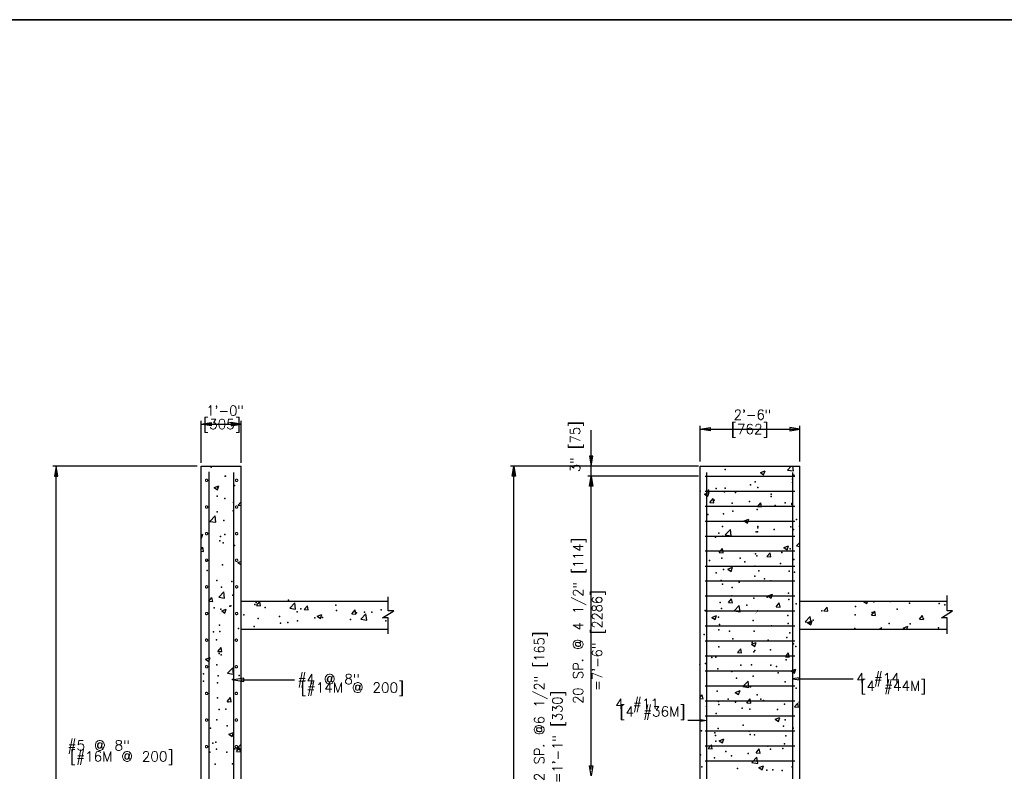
# Model space of a CAD drawing. Extents: x 0 to 354, y -64 to 250.
# Tile 6 of 7: x 81 to 205, y 156 to 250. Entities that reach past the tile are written whole.
import ezdxf
from ezdxf.enums import TextEntityAlignment as Align

# ---------------------------------------------------------------- set-up
doc = ezdxf.new("R2010")
doc.units = 0
doc.header["$MEASUREMENT"] = 0
doc.layers.get('0').update_dxf_attribs({"linetype": 'CONTINUOUS'})
for name, color, linetype in [('1', 7, 'CONTINUOUS'), ('DIM', 7, 'CONTINUOUS'), ('DWG-LINES', 7, 'CONTINUOUS'), ('HATCH', 7, 'CONTINUOUS'), ('REBAR', 7, 'CONTINUOUS'), ('SYMBOLS', 7, 'CONTINUOUS'), ('TEXT', 7, 'CONTINUOUS')]:
    doc.layers.add(name, color=color, linetype=linetype)
doc.styles.add('TXT_SHX', font='txt.shx')

# ---------------------------------------------------------------- blocks, each defined once
blk = doc.blocks.new('REBAR')
at = {"color": 7, "linetype": 'CONTINUOUS', "const_width": 0.01378}
blk.add_lwpolyline([(-0.014553, 0, 1), (0.014553, 0, 1)], format="xyb", close=True, dxfattribs=at)

msp = doc.modelspace()

# ---------------------------------------------------------------- hatches: boundary and pattern name
at = {"layer": 'DIM', "linetype": 'CONTINUOUS'}
for points in [[(105.36, 199.65), (105.36, 199.23), (104.11, 199.44)], [(107.86, 199.65), (107.86, 199.23), (109.11, 199.44)], [(153.12, 195.41), (152.71, 195.41), (152.91, 194.16)], [(85.76, 192.92), (86.18, 192.92), (85.97, 194.17)], [(143.44, 192.92), (143.02, 192.92), (143.23, 194.17)], [(153.12, 191.67), (152.71, 191.67), (152.91, 192.92)]]:
    msp.add_hatch(color=7, dxfattribs=at).paths.add_polyline_path(points)
at = {"layer": 'TEXT', "linetype": 'CONTINUOUS'}
msp.add_hatch(color=7, dxfattribs=at).paths.add_polyline_path([(166.58, 162.2), (166.58, 162.48), (167.41, 162.34)])

# ---------------------------------------------------------------- linework, layer by layer
at = {"layer": '1', "color": 3, "linetype": 'CONTINUOUS'}
for p, q in [((0, 250.04), (354.01, 250.04)), ((354.01, 250.04), (0, 250.04))]:
    msp.add_line(p, q, dxfattribs=at)
at = {"layer": 'DIM', "color": 7, "linetype": 'CONTINUOUS'}
for p, q in [((104.11, 194.59), (104.11, 199.85)), ((104.11, 194.59), (104.11, 199.85)), ((109.11, 194.59), (109.11, 199.85)), ((104.11, 199.44), (109.11, 199.44)), ((152.91, 192.92), (152.91, 198.68)), ((166.55, 194.73), (166.55, 199.22)), ((166.55, 198.8), (179.05, 198.8)), ((179.05, 194.73), (179.05, 199.22)), ((103.62, 194.17), (85.55, 194.17)), ((153.69, 194.17), (142.81, 194.17)), ((143.23, 104.19), (143.23, 194.17)), ((166.34, 194.17), (152.5, 194.17)), ((85.97, 104.19), (85.97, 193.34)), ((166.34, 192.92), (152.5, 192.92)), ((152.91, 156.26), (152.91, 192.92))]:
    msp.add_line(p, q, dxfattribs=at)
for points in [[(105.36, 199.65), (105.36, 199.23), (104.11, 199.44)], [(107.86, 199.65), (107.86, 199.23), (109.11, 199.44)], [(167.8, 199.01), (167.8, 198.59), (166.55, 198.8)], [(177.8, 199.01), (177.8, 198.59), (179.05, 198.8)], [(153.12, 195.41), (152.71, 195.41), (152.91, 194.16)], [(85.76, 192.92), (86.18, 192.92), (85.97, 194.17)], [(143.44, 192.92), (143.02, 192.92), (143.23, 194.17)], [(153.12, 191.67), (152.71, 191.67), (152.91, 192.92)], [(152.71, 156.68), (153.12, 156.68), (152.91, 155.43)]]:
    msp.add_lwpolyline(points, close=True, dxfattribs=at)
at = {"layer": 'DWG-LINES', "color": 7, "linetype": 'CONTINUOUS'}
for p, q in [((104.11, 103.35), (104.11, 194.17)), ((104.11, 194.17), (109.11, 194.17)), ((166.55, 103.35), (166.55, 194.17)), ((166.55, 194.17), (179.05, 194.17)), ((109.11, 177.25), (127.53, 177.25)), ((179.05, 177.25), (197.47, 177.25)), ((109.11, 173.76), (127.53, 173.76)), ((179.05, 173.76), (197.47, 173.76))]:
    msp.add_line(p, q, dxfattribs=at)
for points in [[(91.62, 90.86), (111.61, 90.86), (111.61, 98.35), (109.11, 98.35), (109.11, 176.38), (109.11, 194.17)], [(161.56, 90.86), (181.54, 90.86), (181.54, 98.35), (179.05, 98.35), (179.05, 176.38), (179.05, 194.17)]]:
    msp.add_lwpolyline(points, dxfattribs=at)
at = {"layer": 'HATCH', "color": 7, "linetype": 'CONTINUOUS'}
for p, q in [((174.1, 193.37), (174.68, 193.59)), ((174.51, 193.09), (174.68, 193.59)), ((177.49, 193.68), (177.96, 194.16)), ((177.49, 193.68), (178.24, 193.56)), ((178.24, 193.56), (178.17, 194.16)), ((174.1, 193.37), (174.51, 193.09)), ((105.76, 191.49), (106.34, 191.71)), ((105.76, 191.49), (106.17, 191.21)), ((106.17, 191.21), (106.34, 191.71)), ((167.1, 190.68), (167.68, 190.9)), ((167.1, 190.68), (167.51, 190.4)), ((167.51, 190.4), (167.68, 190.9)), ((167.78, 189.63), (168.18, 190.11)), ((168.28, 189.59), (168.18, 190.11)), ((108.73, 189.27), (109.06, 189.67)), ((108.73, 189.27), (109.06, 189.24)), ((167.78, 189.63), (168.28, 189.59)), ((173.76, 189.11), (174.16, 189.59)), ((173.76, 189.11), (174.25, 189.07)), ((174.25, 189.07), (174.16, 189.59)), ((105.2, 187.25), (105.85, 187.93)), ((105.95, 187.14), (105.85, 187.93)), ((172.07, 187.33), (172.66, 187.55)), ((172.07, 187.33), (172.49, 187.05)), ((172.49, 187.05), (172.66, 187.55)), ((105.2, 187.25), (105.94, 187.14)), ((169.71, 185.56), (170.36, 186.24)), ((170.45, 185.44), (170.36, 186.24)), ((104.06, 185.57), (104.31, 185.67)), ((104.06, 185.22), (104.14, 185.16)), ((104.14, 185.16), (104.31, 185.67)), ((169.71, 185.56), (170.45, 185.44)), ((104.06, 183.71), (104.31, 184.01)), ((104.41, 183.48), (104.31, 184.01)), ((168.94, 183.37), (169.34, 183.84)), ((169.43, 183.32), (169.34, 183.84)), ((177.05, 183.97), (177.63, 184.2)), ((177.05, 183.97), (177.46, 183.69)), ((177.46, 183.69), (177.63, 184.2)), ((178.6, 184.18), (179.03, 184.63)), ((178.6, 184.18), (179.03, 184.11)), ((104.06, 183.51), (104.41, 183.48)), ((168.94, 183.37), (169.43, 183.32)), ((174.91, 182.84), (175.31, 183.32)), ((174.91, 182.84), (175.41, 182.8)), ((175.41, 182.8), (175.31, 183.32)), ((108.7, 182.09), (109.06, 182.23)), ((108.7, 182.09), (109.06, 181.85)), ((170.04, 181.28), (170.63, 181.51)), ((170.04, 181.28), (170.46, 181)), ((170.46, 181), (170.63, 181.51)), ((105.06, 177.26), (105.47, 177.74)), ((105.56, 177.22), (105.47, 177.74)), ((106.31, 177.76), (106.96, 178.43)), ((106.31, 177.76), (107.05, 177.64)), ((107.05, 177.64), (106.96, 178.43)), ((170.09, 177.1), (170.49, 177.58)), ((170.59, 177.05), (170.49, 177.58)), ((175.02, 177.93), (175.6, 178.15)), ((175.02, 177.93), (175.43, 177.65)), ((175.43, 177.65), (175.6, 178.15)), ((105.06, 177.26), (105.56, 177.22)), ((106.68, 176.05), (107.26, 176.27)), ((107.09, 175.77), (107.26, 176.27)), ((111.04, 176.74), (111.44, 177.22)), ((111.04, 176.74), (111.54, 176.69)), ((111.54, 176.69), (111.44, 177.22)), ((115.2, 176.38), (115.85, 177.05)), ((115.2, 176.38), (115.94, 176.26)), ((115.94, 176.26), (115.85, 177.05)), ((117.02, 176.21), (117.42, 176.69)), ((117.02, 176.21), (117.52, 176.17)), ((117.52, 176.17), (117.42, 176.69)), ((170.09, 177.1), (170.59, 177.05)), ((170.81, 176.06), (171.46, 176.74)), ((171.55, 175.95), (171.46, 176.74)), ((176.07, 176.57), (176.47, 177.05)), ((176.07, 176.57), (176.57, 176.53)), ((176.57, 176.53), (176.47, 177.05)), ((182.05, 176.05), (182.45, 176.53)), ((182.54, 176.01), (182.45, 176.53)), ((187.02, 177.24), (187.41, 176.98)), ((187.41, 176.98), (187.49, 177.24)), ((106.68, 176.05), (107.09, 175.77)), ((118.65, 175.38), (119.23, 175.6)), ((118.65, 175.38), (119.06, 175.1)), ((119.06, 175.1), (119.23, 175.6)), ((122.99, 175.69), (123.4, 176.17)), ((122.99, 175.69), (123.49, 175.65)), ((123.49, 175.65), (123.4, 176.17)), ((124.09, 175), (124.74, 175.68)), ((124.09, 175), (124.83, 174.88)), ((124.83, 174.88), (124.74, 175.68)), ((168.02, 175.24), (168.6, 175.47)), ((168.02, 175.24), (168.43, 174.96)), ((168.43, 174.96), (168.6, 175.47)), ((170.81, 176.06), (171.55, 175.95)), ((179.7, 174.69), (180.35, 175.36)), ((180.44, 174.57), (180.35, 175.36)), ((182.05, 176.05), (182.54, 176.01)), ((188.02, 175.53), (188.42, 176.01)), ((188.02, 175.53), (188.52, 175.49)), ((188.52, 175.49), (188.42, 176.01)), ((194, 175.01), (194.4, 175.49)), ((194, 175.01), (194.5, 174.96)), ((194.5, 174.96), (194.4, 175.48)), ((179.7, 174.69), (180.44, 174.57)), ((179.99, 174.58), (180.57, 174.8)), ((179.99, 174.58), (180.41, 174.3)), ((180.41, 174.3), (180.57, 174.8)), ((189.02, 173.75), (189.24, 173.98)), ((189.27, 173.75), (189.25, 173.98)), ((191.97, 173.91), (192.55, 174.13)), ((191.97, 173.91), (192.2, 173.75)), ((192.42, 173.75), (192.55, 174.13)), ((106.22, 170.99), (106.62, 171.47)), ((106.72, 170.95), (106.62, 171.47)), ((171.25, 170.83), (171.65, 171.31)), ((171.75, 170.79), (171.65, 171.31)), ((172.99, 171.89), (173.57, 172.11)), ((172.99, 171.89), (173.4, 171.61)), ((173.41, 171.61), (173.57, 172.11)), ((104.65, 170.01), (105.23, 170.23)), ((105.06, 169.73), (105.23, 170.23)), ((106.22, 170.99), (106.72, 170.95)), ((171.25, 170.83), (171.75, 170.79)), ((177.23, 170.31), (177.63, 170.79)), ((177.23, 170.31), (177.72, 170.26)), ((177.72, 170.26), (177.63, 170.79)), ((104.65, 170.01), (105.06, 169.73)), ((107.41, 168.26), (108.06, 168.94)), ((108.15, 168.15), (108.06, 168.94)), ((166.54, 169.41), (166.57, 169.42)), ((166.54, 169.32), (166.57, 169.42)), ((107.41, 168.26), (108.15, 168.15)), ((177.96, 168.53), (178.55, 168.76)), ((177.96, 168.53), (178.38, 168.25)), ((178.38, 168.25), (178.55, 168.76)), ((171.92, 166.57), (172.57, 167.25)), ((171.92, 166.57), (172.66, 166.45)), ((172.66, 166.45), (172.57, 167.25)), ((107.38, 164.73), (107.78, 165.2)), ((107.88, 164.68), (107.78, 165.2)), ((166.54, 165.22), (166.83, 165.56)), ((166.93, 165.04), (166.83, 165.56)), ((170.96, 165.85), (171.55, 166.07)), ((170.96, 165.85), (171.38, 165.57)), ((171.38, 165.57), (171.55, 166.07)), ((107.38, 164.73), (107.87, 164.68)), ((166.54, 165.08), (166.93, 165.04)), ((172.4, 164.56), (172.81, 165.04)), ((172.4, 164.56), (172.9, 164.52)), ((172.9, 164.52), (172.81, 165.04)), ((178.38, 164.04), (178.78, 164.52)), ((178.38, 164.04), (178.88, 164)), ((178.88, 164), (178.78, 164.52)), ((175.94, 162.49), (176.52, 162.72)), ((176.35, 162.21), (176.52, 162.72)), ((175.94, 162.49), (176.35, 162.21)), ((107.59, 160.61), (108.18, 160.83)), ((107.59, 160.61), (108.01, 160.33)), ((108.01, 160.33), (108.18, 160.83)), ((108.52, 158.77), (109.06, 159.33)), ((167.58, 158.82), (167.99, 159.3)), ((168.08, 158.78), (167.99, 159.3)), ((168.94, 159.8), (169.52, 160.03)), ((168.94, 159.8), (169.35, 159.52)), ((169.35, 159.52), (169.52, 160.03)), ((108.52, 158.77), (109.06, 158.68)), ((108.53, 158.46), (108.93, 158.94)), ((108.53, 158.46), (109.03, 158.42)), ((109.03, 158.41), (108.93, 158.94)), ((167.58, 158.82), (168.08, 158.78)), ((173.02, 157.07), (173.67, 157.75)), ((173.56, 158.3), (173.96, 158.77)), ((173.56, 158.3), (174.06, 158.25)), ((173.76, 156.96), (173.67, 157.75)), ((174.06, 158.25), (173.96, 158.77)), ((173.02, 157.07), (173.76, 156.96)), ((173.91, 156.45), (174.49, 156.67)), ((174.32, 156.17), (174.49, 156.67)), ((173.91, 156.45), (174.32, 156.17))]:
    msp.add_line(p, q, dxfattribs=at)
for p in [(105.36, 194.03), (169.69, 193.74), (107.12, 192.91), (107.17, 192.91), (178.13, 192.53), (178.3, 193.05), (106.21, 191.48), (108.29, 191.75), (166.55, 191.05), (167.62, 191.14), (168.58, 191.38), (169.71, 191.42), (172.87, 191.83), (173.44, 192.21), (173.8, 191.5), (178.12, 192.13), (106.11, 190.41), (107.07, 190.13), (168.3, 189.93), (169.59, 190.97), (171, 190.86), (175.43, 190.38), (175.44, 190.68), (108.1, 188.58), (108.15, 189.6), (170.58, 189.55), (170.67, 188.55), (172.75, 189.74), (173.69, 188.73), (175.94, 189.24), (177.2, 189.56), (178.02, 189.51), (178.02, 189.35), (106.1, 188.47), (106.97, 187.36), (167.52, 188.13), (169.49, 188.19), (178.62, 187.47), (169.34, 186.63), (173.76, 186.63), (173.79, 186.44), (175.83, 186.23), (177.92, 186.58), (178.23, 186.25), (178.98, 186.64), (106.53, 185.35), (107.06, 185.6), (168.48, 185.26), (168.9, 185.8), (169.38, 185.42), (173.59, 185.95), (173.74, 185.95), (106.43, 184.83), (106.87, 184.59), (108.29, 184.23), (177.82, 183.81), (167.72, 182.37), (169.28, 182.65), (171.55, 182.67), (173.49, 183.18), (173.64, 182.94), (176.79, 183.36), (178.27, 182.5), (104.87, 182.31), (106.77, 181.81), (169.47, 181.25), (172.16, 182.18), (173.41, 181.66), (176.61, 181.99), (104.87, 181.11), (168.55, 180.83), (173.39, 180.41), (173.92, 181.06), (174.6, 180.07), (177.72, 181.03), (178.37, 180.88), (106.08, 179.86), (106.67, 179.04), (107.94, 179.72), (169.18, 179.87), (169.36, 179.38), (170.55, 179), (171.45, 179.66), (175.41, 179.83), (108.08, 178.03), (170.51, 177.95), (173.29, 177.63), (174.95, 177.76), (177.62, 178.26), (177.67, 177.48), (105.75, 176.43), (106.57, 176.27), (107.7, 176.66), (107.83, 176.7), (110.84, 176.85), (110.99, 177.12), (112.14, 176.48), (115.05, 177.39), (116.59, 176.29), (120.98, 176.78), (169.08, 177.1), (169.25, 176.37), (172.41, 176.78), (178.59, 176.92), (186, 176.6), (188.3, 177.2), (190.33, 177.23), (191.22, 176.26), (192.74, 177.01), (196.49, 176.96), (197.19, 176.82), (105.01, 175.73), (109.45, 175.55), (111.26, 175.11), (113.9, 175.36), (116.12, 175.95), (118.35, 175.17), (119.28, 175.24), (119.3, 175.22), (121.04, 176.1), (122.8, 174.98), (123.56, 175.82), (124.56, 175.91), (125.49, 175.91), (126.65, 176.18), (167.17, 176.09), (168.87, 175.25), (173.73, 176.08), (177.52, 175.48), (181.79, 176.07), (185.98, 175.57), (188.07, 175.85), (194.51, 175.04), (106.4, 174.28), (108.8, 173.83), (110.74, 174.08), (114.06, 174.53), (114.95, 174.61), (116.15, 174.8), (127.24, 174.79), (168.98, 174.33), (173.19, 174.86), (175.48, 174.19), (177.56, 174.47), (180.72, 174.88), (185.9, 173.83), (190.23, 174.46), (192.83, 174.45), (196.38, 173.95), (105.64, 173.42), (106.47, 173.49), (167.06, 173.08), (168.88, 173.69), (170.22, 173.5), (170.64, 172.57), (173.33, 173.5), (177.41, 172.71), (177.78, 173.31), (106.04, 172.43), (168.88, 171.55), (173.09, 172.09), (175.09, 172.38), (178.25, 171.94), (178.53, 171.6), (106.36, 170.72), (106.61, 170.55), (168.03, 170.21), (168.53, 170.28), (173.29, 170.91), (173.39, 171.11), (175.37, 171.18), (106.06, 169.31), (167.23, 169.45), (171.67, 169.27), (172.99, 169.31), (175.39, 169.28), (176.12, 169.08), (177.31, 169.94), (104.42, 168.17), (106.26, 167.94), (108.86, 167.98), (168.78, 168.78), (170.53, 168.45), (171.1, 167.62), (173.18, 167.89), (176.34, 168.31), (104.41, 167.26), (106.17, 167.05), (108.05, 167.48), (172.88, 166.54), (177.21, 167.16), (178.57, 166.37), (106.16, 165.17), (168.68, 166), (173.71, 165.53), (107.49, 164.67), (167.36, 164.08), (168.85, 164.7), (168.9, 164.33), (170.05, 165.01), (170.99, 164.61), (171.81, 163.89), (174.14, 165.02), (174.5, 164.82), (177.11, 164.39), (178.95, 164.63), (106.38, 163.73), (107.21, 163.75), (168.57, 163.23), (172.78, 163.76), (176.26, 163.7), (106.06, 162.4), (107.38, 161.66), (171.95, 161.74), (177.01, 161.62), (177.22, 162.43), (105.29, 161.38), (166.71, 161.05), (168.39, 160.77), (168.47, 160.46), (168.8, 161.32), (172.68, 160.99), (172.84, 160.59), (173.36, 160.56), (177.29, 160.4), (178.22, 161.39), (105.58, 159.49), (105.96, 159.62), (168.51, 159.73), (175.02, 159.14), (177.11, 159.42), (105.19, 158.37), (106.03, 158.76), (107.34, 158.37), (108.34, 158.79), (166.61, 158.03), (169.76, 158.45), (170.5, 157.9), (172.58, 158.22), (175.36, 158.73), (176.91, 158.84), (105.86, 156.85), (108.03, 156.93), (166.77, 156.52), (168.37, 157.68), (178.07, 156.55), (171.22, 156.33), (174.92, 156.13), (175.67, 156.14), (176.81, 156.07)]:
    msp.add_point(p, dxfattribs=at)
at = {"layer": 'REBAR', "color": 7, "linetype": 'CONTINUOUS'}
for p, q in [((105.11, 103.35), (105.11, 193.47)), ((108.2, 103.35), (108.2, 193.38)), ((167.17, 192.92), (178.42, 192.92)), ((167.41, 103.35), (167.41, 193.38)), ((178.14, 103.35), (178.14, 193.38)), ((167.17, 191.05), (178.42, 191.05)), ((167.17, 189.17), (178.42, 189.17)), ((167.17, 187.3), (178.42, 187.3)), ((167.17, 185.42), (178.42, 185.42)), ((167.17, 183.55), (178.42, 183.55)), ((167.17, 181.67), (178.42, 181.67)), ((167.17, 179.8), (178.42, 179.8)), ((167.17, 177.93), (178.42, 177.93)), ((167.17, 176.05), (178.42, 176.05)), ((167.17, 174.18), (178.42, 174.18)), ((167.17, 172.3), (178.42, 172.3)), ((167.17, 170.43), (178.42, 170.43)), ((167.17, 168.55), (178.42, 168.55)), ((167.17, 166.68), (178.42, 166.68)), ((167.17, 164.8), (178.42, 164.8)), ((167.17, 162.93), (178.42, 162.93)), ((167.17, 161.05), (178.42, 161.05)), ((167.17, 159.18), (178.42, 159.18)), ((167.17, 157.3), (178.42, 157.3))]:
    msp.add_line(p, q, dxfattribs=at)
at = {"layer": 'REBAR', "color": 7, "linetype": 'CONTINUOUS', "const_width": 0.0138}
for points in [[(115.28, 175.95), (106.83, 175.95, 0.414214), (106.42, 175.54), (106.42, 170.3)], [(185.69, 175.95), (173.88, 175.95, 0.414214), (173.46, 175.54), (173.46, 171.75)]]:
    msp.add_lwpolyline(points, format="xyb", dxfattribs=at)
at = {"layer": 'SYMBOLS', "color": 7, "linetype": 'CONTINUOUS'}
for points in [[(127.53, 173.2), (127.53, 175.18), (126.81, 175.18), (128.21, 176.06), (127.53, 176.06), (127.53, 177.83)], [(197.47, 173.2), (197.47, 175.18), (196.75, 175.18), (198.14, 176.06), (197.47, 176.06), (197.47, 177.83), (197.47, 177.96)]]:
    msp.add_lwpolyline(points, dxfattribs=at)
at = {"layer": 'TEXT', "color": 7, "linetype": 'CONTINUOUS'}
for p, q in [((109.03, 167.43), (115.78, 167.43)), ((178.97, 167.55), (185.72, 167.55)), ((166.58, 162.34), (165, 162.34))]:
    msp.add_line(p, q, dxfattribs=at)
for points in [[(109.45, 167.22), (109.45, 167.64), (108.2, 167.43)], [(178.97, 167.41), (178.97, 167.69), (178.14, 167.55)], [(166.58, 162.2), (166.58, 162.48), (167.41, 162.34)]]:
    msp.add_lwpolyline(points, close=True, dxfattribs=at)

# ---------------------------------------------------------------- block references
at = {"layer": 'REBAR', "linetype": 'CONTINUOUS', "xscale": 9.9984, "yscale": 9.9984, "zscale": 9.9984}
for p in [(104.79, 192.39), (108.55, 192.39), (104.79, 189.05), (108.55, 189.05), (104.79, 185.72), (108.55, 185.72), (104.79, 182.39), (108.55, 182.39), (104.79, 179.06), (108.55, 179.06), (104.79, 175.72), (108.55, 175.72), (104.79, 172.39), (108.52, 172.39), (104.79, 169.06), (108.52, 169.06), (104.79, 165.72), (108.52, 165.72), (104.79, 162.39), (108.52, 162.39), (104.79, 159.06), (108.52, 159.06)]:
    msp.add_blockref('REBAR', p, dxfattribs=at)

# ---------------------------------------------------------------- texts
at = {"layer": 'DIM', "color": 7, "linetype": 'CONTINUOUS', "style": 'TXT_SHX', "width": 0.95}
for s, p in [('1\'-0" ', (107.64, 200.49)), ('2\'-6"', (173.11, 199.98))]:
    msp.add_text(s, height=1.25, dxfattribs=at).set_placement(p, align=Align.CENTER)
at = {"layer": 'DIM', "color": 7, "linetype": 'CONTINUOUS', "style": 'TXT_SHX'}
for s, p in [('[305]', (106.72, 198.81)), ('[762]', (172.77, 198.18))]:
    msp.add_text(s, height=1.25, dxfattribs=at).set_placement(p, align=Align.CENTER)
at = {"layer": 'DIM', "color": 7, "linetype": 'CONTINUOUS', "style": 'TXT_SHX', "width": 0.95}
for s, height, p in [('3" [75]', 1.25, (151.54, 196.6)), ('20 SP. @ 4 1/2" [114]', 1.2498, (151.9, 174.81)), ('=7\'-6" [2286]', 1.2498, (154.29, 172.35)), ('2 SP. @6 1/2" [165]', 1.2498, (147.05, 164.11)), ('=1\'-1" [330]', 1.2498, (149.32, 160.27))]:
    msp.add_text(s, height=height, rotation=90, dxfattribs=at).set_placement(p, align=Align.CENTER)
at = {"layer": 'TEXT', "color": 7, "linetype": 'CONTINUOUS', "style": 'TXT_SHX'}
for s, p in [('#4 @ 8"', (116.16, 166.89)), ('4 #14', (186.1, 167.01)), ('4 #11', (155.95, 163.81)), ('#5 @ 8"', (87.4, 158.59))]:
    msp.add_text(s, height=1.25, dxfattribs=at).set_placement(p)
for s, height, p in [('[#14M @ 200]', 1.2498, (123.04, 165.82)), ('[4 #44M]', 1.25, (190.75, 166.04)), ('[4 #36M]', 1.25, (160.6, 162.84)), ('[#16M @ 200]', 1.2498, (94.18, 157.21))]:
    msp.add_text(s, height=height, dxfattribs=at).set_placement(p, align=Align.CENTER)

doc.saveas('drawing.dxf')
